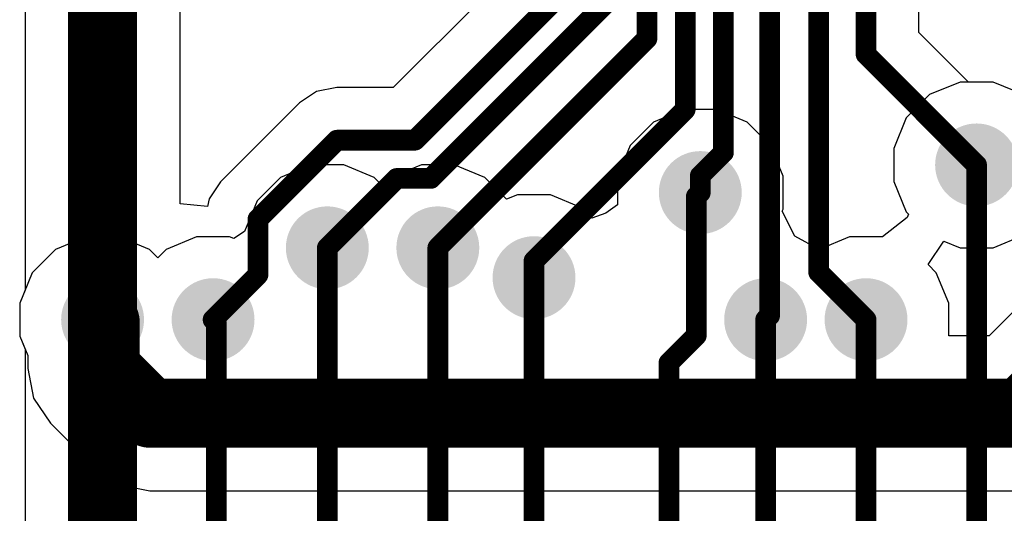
# Model space of a CAD drawing. Header units: inches. Extents: x 0 to 41, y 0 to 25.4.
# Tile 4 of 10: x 17.3 to 24.4, y 6.2 to 9.8. Entities that reach past the tile are written whole.
import ezdxf

# ---------------------------------------------------------------- set-up
doc = ezdxf.new("R2010")
doc.units = ezdxf.units.IN
for name, color, linetype in [('BOTTOM', 5, 'Continuous'), ('TOP', 1, 'Continuous'), ('Via Holes', 16, 'Continuous')]:
    doc.layers.add(name, color=color, linetype=linetype)

msp = doc.modelspace()

# ---------------------------------------------------------------- hatches: boundary and pattern name
at = {"layer": 'BOTTOM'}
h = msp.add_hatch(color=5, dxfattribs=at)
edge = h.paths.add_edge_path()
edge.add_arc((24.2, 8.7), 0.3, 0, 360)
h = msp.add_hatch(color=5, dxfattribs=at)
edge = h.paths.add_edge_path()
edge.add_arc((22.2, 8.5), 0.3, 0, 360)
h = msp.add_hatch(color=5, dxfattribs=at)
edge = h.paths.add_edge_path()
edge.add_arc((19.5, 8.1), 0.3, 0, 360)
h = msp.add_hatch(color=5, dxfattribs=at)
edge = h.paths.add_edge_path()
edge.add_arc((20.3, 8.1), 0.3, 0, 360)
h = msp.add_hatch(color=5, dxfattribs=at)
edge = h.paths.add_edge_path()
edge.add_arc((20.9964, 7.884), 0.3, 0, 360)
h = msp.add_hatch(color=5, dxfattribs=at)
edge = h.paths.add_edge_path()
edge.add_arc((17.873, 7.58), 0.3, 0, 360)
h = msp.add_hatch(color=5, dxfattribs=at)
edge = h.paths.add_edge_path()
edge.add_arc((18.673, 7.58), 0.3, 0, 360)
h = msp.add_hatch(color=5, dxfattribs=at)
edge = h.paths.add_edge_path()
edge.add_arc((22.673, 7.58), 0.3, 0, 360)
h = msp.add_hatch(color=5, dxfattribs=at)
edge = h.paths.add_edge_path()
edge.add_arc((23.4, 7.58), 0.3, 0, 360)
at = {"layer": 'TOP'}
h = msp.add_hatch(color=1, dxfattribs=at)
edge = h.paths.add_edge_path()
edge.add_arc((24.2, 8.7), 0.3, 0, 360)
h = msp.add_hatch(color=1, dxfattribs=at)
edge = h.paths.add_edge_path()
edge.add_arc((22.2, 8.5), 0.3, 0, 360)
h = msp.add_hatch(color=1, dxfattribs=at)
edge = h.paths.add_edge_path()
edge.add_arc((19.5, 8.1), 0.3, 0, 360)
h = msp.add_hatch(color=1, dxfattribs=at)
edge = h.paths.add_edge_path()
edge.add_arc((20.3, 8.1), 0.3, 0, 360)
h = msp.add_hatch(color=1, dxfattribs=at)
edge = h.paths.add_edge_path()
edge.add_arc((20.9964, 7.884), 0.3, 0, 360)
h = msp.add_hatch(color=1, dxfattribs=at)
edge = h.paths.add_edge_path()
edge.add_arc((17.873, 7.58), 0.3, 0, 360)
h = msp.add_hatch(color=1, dxfattribs=at)
edge = h.paths.add_edge_path()
edge.add_arc((18.673, 7.58), 0.3, 0, 360)
h = msp.add_hatch(color=1, dxfattribs=at)
edge = h.paths.add_edge_path()
edge.add_arc((22.673, 7.58), 0.3, 0, 360)
h = msp.add_hatch(color=1, dxfattribs=at)
edge = h.paths.add_edge_path()
edge.add_arc((23.4, 7.58), 0.3, 0, 360)
at = {"layer": 'Via Holes'}
h = msp.add_hatch(color=7, dxfattribs=at)
edge = h.paths.add_edge_path()
edge.add_arc((24.2, 8.7), 0.15, 0, 360)
h = msp.add_hatch(color=7, dxfattribs=at)
edge = h.paths.add_edge_path()
edge.add_arc((22.2, 8.5), 0.15, 0, 360)
h = msp.add_hatch(color=7, dxfattribs=at)
edge = h.paths.add_edge_path()
edge.add_arc((19.5, 8.1), 0.15, 0, 360)
h = msp.add_hatch(color=7, dxfattribs=at)
edge = h.paths.add_edge_path()
edge.add_arc((20.3, 8.1), 0.15, 0, 360)
h = msp.add_hatch(color=7, dxfattribs=at)
edge = h.paths.add_edge_path()
edge.add_arc((20.9964, 7.884), 0.15, 0, 360)
h = msp.add_hatch(color=7, dxfattribs=at)
edge = h.paths.add_edge_path()
edge.add_arc((17.873, 7.58), 0.15, 0, 360)
h = msp.add_hatch(color=7, dxfattribs=at)
edge = h.paths.add_edge_path()
edge.add_arc((18.673, 7.58), 0.15, 0, 360)
h = msp.add_hatch(color=7, dxfattribs=at)
edge = h.paths.add_edge_path()
edge.add_arc((22.673, 7.58), 0.15, 0, 360)
h = msp.add_hatch(color=7, dxfattribs=at)
edge = h.paths.add_edge_path()
edge.add_arc((23.4, 7.58), 0.15, 0, 360)

# ---------------------------------------------------------------- linework, layer by layer
at = {"layer": 'BOTTOM'}
for p, q in [((23.7823, 9.6584), (23.7823, 12.8775)), ((17.3123, 10.566), (17.3123, 7.7941)), ((18.4338, 8.4189), (18.4338, 10.566)), ((20.8763, 10.1614), (19.9763, 9.2613)), ((24.1407, 9.3), (23.7823, 9.6584)), ((24.3193, 9.3), (24.1407, 9.3)), ((24.5399, 9.2087), (24.3193, 9.3)), ((19.4227, 9.2322), (19.2987, 9.1494)), ((19.5691, 9.2613), (19.4227, 9.2322)), ((19.9763, 9.2613), (19.5691, 9.2613)), ((19.2987, 9.1494), (18.7276, 8.5783)), ((18.7276, 8.5783), (18.6448, 8.4543)), ((18.6338, 8.3992), (18.4338, 8.4189)), ((18.6448, 8.4543), (18.6338, 8.3992)), ((23.8492, 7.9794), (23.9624, 8.149)), ((23.9624, 8.149), (24.0807, 8.1)), ((24.3193, 8.1), (24.5399, 8.1913)), ((24.0807, 8.1), (24.3193, 8.1)), ((23.9087, 7.9199), (23.8492, 7.9794)), ((24, 7.6994), (23.9087, 7.9199)), ((17.3123, 7.7941), (17.273, 7.6994)), ((24.6522, 7.8252), (24.2908, 7.4638)), ((17.273, 7.6994), (17.273, 7.4607)), ((24, 7.4638), (24, 7.6994)), ((17.273, 7.4607), (17.3314, 7.3198)), ((24.2908, 7.4638), (24, 7.4638)), ((17.3314, 7.3198), (17.3314, 7.2268)), ((17.3314, 7.2268), (17.3741, 7.0122)), ((17.3741, 7.0122), (17.4956, 6.8302)), ((17.4956, 6.8302), (17.8194, 6.5065)), ((17.8194, 6.5065), (18.0013, 6.3849)), ((18.0013, 6.3849), (18.2159, 6.3422)), ((18.2159, 6.3422), (24.523, 6.3422))]:
    msp.add_line(p, q, dxfattribs=at)
for points, const_width in [([(23.4, 9.5), (23.4, 12.8775)], 0.15), ([(23.057, 7.9231), (23.057, 12.8024)], 0.15), ([(22.702, 7.609), (22.702, 12.3663)], 0.15), ([(22.3678, 8.7896), (22.3678, 12.3087)], 0.15), ([(22.0908, 9.1008), (22.0908, 12.1892)], 0.15), ([(21.8138, 9.6138), (21.8138, 12.0745)], 0.15), ([(17.873, 7.5529), (17.873, 10.78)], 0.5), ([(20.1347, 8.879), (21.2587, 10.003)], 0.15), ([(20.2494, 8.602), (21.5357, 9.8883)], 0.15), ([(20.3, 8.1), (21.8138, 9.6138)], 0.15), ([(23.4, 9.5), (24.2, 8.7)], 0.15), ([(21.0861, 8.096), (22.0908, 9.1008)], 0.15), ([(24.523, 6.903), (26.42, 8.8)], 0.5), ([(18.998, 8.3079), (19.5691, 8.879)], 0.15), ([(19.5691, 8.879), (20.1347, 8.879)], 0.15), ([(22.2, 8.6218), (22.3678, 8.7896)], 0.15), ([(22.2, 8.5), (22.2, 8.6218)], 0.15), ([(19.5, 8.1), (20.002, 8.602)], 0.15), ([(20.002, 8.602), (20.2494, 8.602)], 0.15), ([(18.998, 7.905), (18.998, 8.3079)], 0.15), ([(20.9964, 8.0058), (21.0861, 8.0955)], 0.15), ([(21.0861, 8.0955), (21.0861, 8.096)], 0.15), ([(20.9964, 7.884), (20.9964, 8.0058)], 0.15), ([(23.057, 7.9231), (23.4, 7.58)], 0.15), ([(18.673, 7.58), (18.998, 7.905)], 0.15), ([(17.873, 7.58), (17.8922, 7.5609)], 0.5), ([(17.8922, 7.2268), (17.8922, 7.5609)], 0.5), ([(22.673, 7.58), (22.702, 7.609)], 0.15), ([(17.8922, 7.2268), (18.2159, 6.903)], 0.5), ([(18.2159, 6.903), (24.523, 6.903)], 0.5)]:
    msp.add_lwpolyline(points, dxfattribs=dict(at, const_width=const_width))
for points, const_width in [([(21.7763, 9.6138, 1), (21.8513, 9.6138, 1)], 0.075), ([(21.7763, 9.6138, 1), (21.8513, 9.6138, 1)], 0.075), ([(23.3625, 9.5, 1), (23.4375, 9.5, 1)], 0.075), ([(23.3625, 9.5, 1), (23.4375, 9.5, 1)], 0.075), ([(22.0533, 9.1008, 1), (22.1283, 9.1008, 1)], 0.075), ([(22.0533, 9.1008, 1), (22.1283, 9.1008, 1)], 0.075), ([(19.5316, 8.879, 1), (19.6066, 8.879, 1)], 0.075), ([(19.5316, 8.879, 1), (19.6066, 8.879, 1)], 0.075), ([(20.0972, 8.879, 1), (20.1722, 8.879, 1)], 0.075), ([(20.0972, 8.879, 1), (20.1722, 8.879, 1)], 0.075), ([(22.3303, 8.7896, 1), (22.4053, 8.7896, 1)], 0.075), ([(22.3303, 8.7896, 1), (22.4053, 8.7896, 1)], 0.075), ([(24.1625, 8.7, 1), (24.2375, 8.7, 1)], 0.075), ([(22.1625, 8.6218, 1), (22.2375, 8.6218, 1)], 0.075), ([(22.1625, 8.6218, 1), (22.2375, 8.6218, 1)], 0.075), ([(19.9645, 8.602, 1), (20.0395, 8.602, 1)], 0.075), ([(19.9645, 8.602, 1), (20.0395, 8.602, 1)], 0.075), ([(20.2119, 8.602, 1), (20.2869, 8.602, 1)], 0.075), ([(20.2119, 8.602, 1), (20.2869, 8.602, 1)], 0.075), ([(22.1625, 8.5, 1), (22.2375, 8.5, 1)], 0.075), ([(18.9605, 8.3079, 1), (19.0355, 8.3079, 1)], 0.075), ([(18.9605, 8.3079, 1), (19.0355, 8.3079, 1)], 0.075), ([(19.4625, 8.1, 1), (19.5375, 8.1, 1)], 0.075), ([(20.2625, 8.1, 1), (20.3375, 8.1, 1)], 0.075), ([(21.0486, 8.096, 1), (21.1236, 8.096, 1)], 0.075), ([(21.0486, 8.096, 1), (21.1236, 8.096, 1)], 0.075), ([(21.0486, 8.0955, 1), (21.1236, 8.0955, 1)], 0.075), ([(21.0486, 8.0955, 1), (21.1236, 8.0955, 1)], 0.075), ([(20.9589, 8.0058, 1), (21.0339, 8.0058, 1)], 0.075), ([(20.9589, 8.0058, 1), (21.0339, 8.0058, 1)], 0.075), ([(23.0195, 7.9231, 1), (23.0945, 7.9231, 1)], 0.075), ([(23.0195, 7.9231, 1), (23.0945, 7.9231, 1)], 0.075), ([(18.9605, 7.905, 1), (19.0355, 7.905, 1)], 0.075), ([(18.9605, 7.905, 1), (19.0355, 7.905, 1)], 0.075), ([(20.9589, 7.884, 1), (21.0339, 7.884, 1)], 0.075), ([(17.748, 7.58, 1), (17.998, 7.58, 1)], 0.25), ([(17.748, 7.5529, 1), (17.998, 7.5529, 1)], 0.25), ([(17.7672, 7.5609, 1), (18.0172, 7.5609, 1)], 0.25), ([(17.7672, 7.5609, 1), (18.0172, 7.5609, 1)], 0.25), ([(18.6355, 7.58, 1), (18.7105, 7.58, 1)], 0.075), ([(22.6355, 7.58, 1), (22.7105, 7.58, 1)], 0.075), ([(22.6645, 7.609, 1), (22.7395, 7.609, 1)], 0.075), ([(22.6645, 7.609, 1), (22.7395, 7.609, 1)], 0.075), ([(23.3625, 7.58, 1), (23.4375, 7.58, 1)], 0.075), ([(17.7672, 7.2268, 1), (18.0172, 7.2268, 1)], 0.25), ([(17.7672, 7.2268, 1), (18.0172, 7.2268, 1)], 0.25), ([(18.0909, 6.903, 1), (18.3409, 6.903, 1)], 0.25), ([(18.0909, 6.903, 1), (18.3409, 6.903, 1)], 0.25), ([(24.398, 6.903, 1), (24.648, 6.903, 1)], 0.25), ([(24.398, 6.903, 1), (24.648, 6.903, 1)], 0.25)]:
    msp.add_lwpolyline(points, format="xyb", close=True, dxfattribs=dict(at, const_width=const_width))
at = {"layer": 'TOP'}
for p, q in [((24.0807, 9.3), (23.8601, 9.2087)), ((24.3193, 9.3), (24.0807, 9.3)), ((24.5399, 9.2087), (24.3193, 9.3)), ((23.8601, 9.2087), (23.6913, 9.0399)), ((22.0807, 9.1), (21.8601, 9.0087)), ((22.3193, 9.1), (22.0807, 9.1)), ((22.5399, 9.0087), (22.3193, 9.1)), ((21.8601, 9.0087), (21.6913, 8.8399)), ((22.7087, 8.8399), (22.5399, 9.0087)), ((23.6913, 9.0399), (23.6, 8.8193)), ((21.6913, 8.8399), (21.6, 8.6193)), ((22.8, 8.6193), (22.7087, 8.8399)), ((23.6, 8.8193), (23.6, 8.5807)), ((19.3807, 8.7), (19.1601, 8.6087)), ((19.6193, 8.7), (19.3807, 8.7)), ((19.8399, 8.6087), (19.6193, 8.7)), ((20.1807, 8.7), (19.9601, 8.6087)), ((20.4193, 8.7), (20.1807, 8.7)), ((20.6399, 8.6087), (20.4193, 8.7)), ((19.1601, 8.6087), (18.9913, 8.4399)), ((19.9, 8.5485), (19.8399, 8.6087)), ((19.9601, 8.6087), (19.9, 8.5485)), ((20.7975, 8.4511), (20.6399, 8.6087)), ((21.6, 8.6193), (21.6, 8.4117)), ((22.8, 8.3807), (22.8, 8.6193)), ((23.6, 8.5807), (23.6913, 8.3601)), ((20.877, 8.484), (20.7975, 8.4511)), ((21.1157, 8.484), (20.877, 8.484)), ((21.3362, 8.3927), (21.1157, 8.484)), ((18.9913, 8.4399), (18.9, 8.2193)), ((21.6, 8.4117), (21.5157, 8.3501)), ((21.4152, 8.3137), (21.3362, 8.3927)), ((21.5157, 8.3501), (21.4152, 8.3137)), ((22.7934, 8.3648), (22.8, 8.3807)), ((22.8856, 8.1835), (22.7934, 8.3648)), ((23.6913, 8.3601), (23.7071, 8.3444)), ((23.7071, 8.3444), (23.6983, 8.32)), ((23.6983, 8.32), (23.5194, 8.18)), ((18.9, 8.2193), (18.8225, 8.1675)), ((17.7537, 8.18), (17.5332, 8.0887)), ((17.9924, 8.18), (17.7537, 8.18)), ((18.2129, 8.0887), (17.9924, 8.18)), ((18.5537, 8.18), (18.3332, 8.0887)), ((18.7924, 8.18), (18.5537, 8.18)), ((18.8225, 8.1675), (18.7924, 8.18)), ((23.0602, 8.0887), (22.8856, 8.1835)), ((23.2807, 8.18), (23.0602, 8.0887)), ((23.5194, 8.18), (23.2807, 8.18)), ((17.5332, 8.0887), (17.3644, 7.9199)), ((18.273, 8.0285), (18.2129, 8.0887)), ((18.3332, 8.0887), (18.273, 8.0285)), ((17.3644, 7.9199), (17.273, 7.6994)), ((17.273, 7.6994), (17.273, 7.4607)), ((17.273, 7.4607), (17.3123, 7.366)), ((17.3123, 7.366), (17.3123, 4.3054))]:
    msp.add_line(p, q, dxfattribs=at)
for points, const_width in [([(24.2, 4.98), (24.2, 8.7)], 0.15), ([(22.171, 8.471), (22.2, 8.5)], 0.15), ([(22.171, 7.4651), (22.171, 8.471)], 0.15), ([(19.5, 4.06), (19.5, 8.1)], 0.15), ([(20.3, 2.32), (20.3, 8.1)], 0.15), ([(20.9964, 2.0237), (20.9964, 7.884)], 0.15), ([(17.873, 4.0731), (17.873, 7.58)], 0.5), ([(18.673, 7.58), (18.696, 7.557)], 0.15), ([(18.696, 4.0262), (18.696, 7.557)], 0.15), ([(22.673, 3.787), (22.673, 7.58)], 0.15), ([(23.4, 4.38), (23.4, 7.58)], 0.15), ([(21.973, 7.2671), (22.171, 7.4651)], 0.15), ([(21.973, 3.587), (21.973, 7.2671)], 0.15)]:
    msp.add_lwpolyline(points, dxfattribs=dict(at, const_width=const_width))
for points, const_width in [([(24.1625, 8.7, 1), (24.2375, 8.7, 1)], 0.075), ([(22.1625, 8.5, 1), (22.2375, 8.5, 1)], 0.075), ([(22.1335, 8.471, 1), (22.2085, 8.471, 1)], 0.075), ([(22.1335, 8.471, 1), (22.2085, 8.471, 1)], 0.075), ([(19.4625, 8.1, 1), (19.5375, 8.1, 1)], 0.075), ([(20.2625, 8.1, 1), (20.3375, 8.1, 1)], 0.075), ([(20.9589, 7.884, 1), (21.0339, 7.884, 1)], 0.075), ([(17.748, 7.58, 1), (17.998, 7.58, 1)], 0.25), ([(18.6355, 7.58, 1), (18.7105, 7.58, 1)], 0.075), ([(18.6585, 7.557, 1), (18.7335, 7.557, 1)], 0.075), ([(18.6585, 7.557, 1), (18.7335, 7.557, 1)], 0.075), ([(22.6355, 7.58, 1), (22.7105, 7.58, 1)], 0.075), ([(23.3625, 7.58, 1), (23.4375, 7.58, 1)], 0.075), ([(22.1335, 7.4651, 1), (22.2085, 7.4651, 1)], 0.075), ([(22.1335, 7.4651, 1), (22.2085, 7.4651, 1)], 0.075), ([(21.9355, 7.2671, 1), (22.0105, 7.2671, 1)], 0.075), ([(21.9355, 7.2671, 1), (22.0105, 7.2671, 1)], 0.075)]:
    msp.add_lwpolyline(points, format="xyb", close=True, dxfattribs=dict(at, const_width=const_width))

doc.saveas('drawing.dxf')
